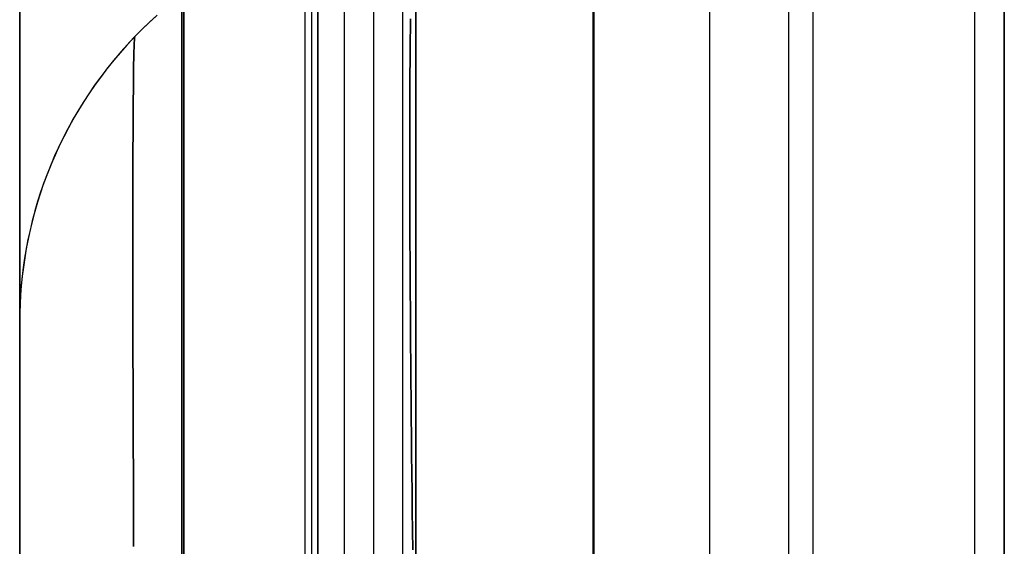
# Model space of a CAD drawing. Header units: millimetres. Extents: x -15 to 7, y 1 to 148.
# Tile 115 of 256: x -6.545 to -5.345, y 30.52 to 31.161. Entities that reach past the tile are written whole.
import ezdxf

# ---------------------------------------------------------------- set-up
doc = ezdxf.new("R2010")
doc.units = ezdxf.units.MM
doc.header["$MEASUREMENT"] = 0
doc.layers.add('Default', color=7, linetype='Continuous', true_color=0x000000)

msp = doc.modelspace()

# ---------------------------------------------------------------- linework, layer by layer
at = {"layer": 'Default', "color": 254, "true_color": 0xcad1ee}
for points in [[(-5.345, 101.5127), (-5.345, 11.4049)], [(-5.8461, 11.3918), (-5.8461, 101.3086)], [(-6.3472, 11.5888), (-6.3472, 100.4419)], [(-6.3472, 100.4419), (-6.3472, 11.5888)], [(-6.3472, 11.5888), (-6.3472, 100.4419)], [(-6.3472, 11.5888), (-6.3472, 100.4419)], [(-6.3472, 11.5888), (-6.3472, 100.4419)], [(-6.3472, 11.5888), (-6.3472, 100.4419)], [(-6.1972, 11.5888), (-6.1972, 100.4419)], [(-6.1972, 11.5888), (-6.1972, 100.4419)], [(-6.1894, 100.4419), (-6.1894, 11.5888)], [(-6.1894, 100.4419), (-6.1894, 11.5888)], [(-6.1815, 11.5888), (-6.1815, 100.4419)], [(-6.1815, 100.4419), (-6.1815, 11.5888)], [(-6.545, 18.1304), (-6.545, 97.2896)], [(-5.345, 96.815), (-5.345, 17.6056)], [(-5.345, 17.6056), (-5.345, 96.815)], [(-5.7037, 17.6182), (-5.7037, 96.8024)], [(-5.7037, 17.6182), (-5.7037, 96.8024)], [(-6.545, 18.1304), (-6.545, 96.7899)], [(-6.545, 96.7899), (-6.545, 18.1304)], [(-6.0624, 96.7899), (-6.0624, 17.6307)], [(-6.0624, 17.6307), (-6.0624, 96.7899)], [(-5.381, 16.3285), (-5.381, 69.6586)], [(-5.345, 16.7174), (-5.345, 69.6596)], [(-5.345, 69.6596), (-5.345, 16.3276)], [(-5.845, 16.3407), (-5.845, 69.6465)], [(-6.345, 69.6334), (-6.345, 16.3538)], [(-6.345, 16.3538), (-6.345, 69.6334)], [(-6.345, 16.3538), (-6.345, 69.6334)], [(-5.6078, 8.2033), (-5.6078, 69.0643)], [(-5.345, 9.1977), (-5.345, 68.0382)], [(-6.3774, 31.167), (-6.3867, 31.1585), (-6.3958, 31.1497), (-6.4047, 31.1408), (-6.4133, 31.1316), (-6.4217, 31.1222), (-6.4299, 31.1126), (-6.4378, 31.1028), (-6.4455, 31.0928), (-6.4529, 31.0826), (-6.46, 31.0723), (-6.4669, 31.0618), (-6.4734, 31.0512), (-6.4797, 31.0405), (-6.4857, 31.0296), (-6.4914, 31.0186), (-6.4968, 31.0076), (-6.5019, 30.9964), (-6.5068, 30.9852), (-6.5113, 30.9739), (-6.5155, 30.9626), (-6.5195, 30.9512), (-6.5231, 30.9398), (-6.5264, 30.9284), (-6.5295, 30.9169), (-6.5323, 30.9055), (-6.5348, 30.8941), (-6.537, 30.8827), (-6.5389, 30.8713), (-6.5405, 30.86), (-6.5419, 30.8488), (-6.5431, 30.8375), (-6.5439, 30.8264), (-6.5445, 30.8153), (-6.5449, 30.8043), (-6.545, 30.7934)], [(-6.3774, 31.167), (-6.3867, 31.1585), (-6.3958, 31.1497), (-6.4047, 31.1408), (-6.4133, 31.1316), (-6.4217, 31.1222), (-6.4299, 31.1126), (-6.4378, 31.1028), (-6.4455, 31.0928), (-6.4529, 31.0826), (-6.46, 31.0723), (-6.4669, 31.0618), (-6.4734, 31.0512), (-6.4797, 31.0405), (-6.4857, 31.0296), (-6.4914, 31.0186), (-6.4968, 31.0076), (-6.5019, 30.9964), (-6.5068, 30.9852), (-6.5113, 30.9739), (-6.5155, 30.9626), (-6.5195, 30.9512), (-6.5231, 30.9398), (-6.5264, 30.9284), (-6.5295, 30.9169), (-6.5323, 30.9055), (-6.5348, 30.8941), (-6.537, 30.8827), (-6.5389, 30.8713), (-6.5405, 30.86), (-6.5419, 30.8488), (-6.5431, 30.8375), (-6.5439, 30.8264), (-6.5445, 30.8153), (-6.5449, 30.8043), (-6.545, 30.7934)], [(-6.3774, 31.167), (-6.3867, 31.1585), (-6.3958, 31.1497), (-6.4047, 31.1408), (-6.4133, 31.1316), (-6.4217, 31.1222), (-6.4299, 31.1126), (-6.4378, 31.1028), (-6.4455, 31.0928), (-6.4529, 31.0826), (-6.46, 31.0723), (-6.4669, 31.0618), (-6.4734, 31.0512), (-6.4797, 31.0405), (-6.4857, 31.0296), (-6.4914, 31.0186), (-6.4968, 31.0076), (-6.5019, 30.9964), (-6.5068, 30.9852), (-6.5113, 30.9739), (-6.5155, 30.9626), (-6.5195, 30.9512), (-6.5231, 30.9398), (-6.5264, 30.9284), (-6.5295, 30.9169), (-6.5323, 30.9055), (-6.5348, 30.8941), (-6.537, 30.8827), (-6.5389, 30.8713), (-6.5405, 30.86), (-6.5419, 30.8488), (-6.5431, 30.8375), (-6.5439, 30.8264), (-6.5445, 30.8153), (-6.5449, 30.8043), (-6.545, 30.7934)], [(-6.3774, 31.167), (-6.3867, 31.1585), (-6.3958, 31.1497), (-6.4047, 31.1408), (-6.4133, 31.1316), (-6.4217, 31.1222), (-6.4299, 31.1126), (-6.4378, 31.1028), (-6.4455, 31.0928), (-6.4529, 31.0826), (-6.46, 31.0723), (-6.4669, 31.0618), (-6.4734, 31.0512), (-6.4797, 31.0405), (-6.4857, 31.0296), (-6.4914, 31.0186), (-6.4968, 31.0076), (-6.5019, 30.9964), (-6.5068, 30.9852), (-6.5113, 30.9739), (-6.5155, 30.9626), (-6.5195, 30.9512), (-6.5231, 30.9398), (-6.5264, 30.9284), (-6.5295, 30.9169), (-6.5323, 30.9055), (-6.5348, 30.8941), (-6.537, 30.8827), (-6.5389, 30.8713), (-6.5405, 30.86), (-6.5419, 30.8488), (-6.5431, 30.8375), (-6.5439, 30.8264), (-6.5445, 30.8153), (-6.5449, 30.8043), (-6.545, 30.7934)], [(-6.3784, 31.166), (-6.3877, 31.1575), (-6.3968, 31.1487), (-6.4057, 31.1397), (-6.4143, 31.1305), (-6.4227, 31.1211), (-6.4308, 31.1115), (-6.4387, 31.1017), (-6.4463, 31.0917), (-6.4537, 31.0815), (-6.4608, 31.0712), (-6.4676, 31.0607), (-6.4741, 31.0501), (-6.4803, 31.0394), (-6.4863, 31.0285), (-6.492, 31.0176), (-6.4973, 31.0065), (-6.5024, 30.9954), (-6.5072, 30.9842), (-6.5117, 30.973), (-6.5159, 30.9617), (-6.5197, 30.9503), (-6.5234, 30.939), (-6.5267, 30.9276), (-6.5297, 30.9162), (-6.5324, 30.9048), (-6.5349, 30.8935), (-6.5371, 30.8821), (-6.539, 30.8708), (-6.5406, 30.8596), (-6.542, 30.8484), (-6.5431, 30.8372), (-6.5439, 30.8262), (-6.5445, 30.8152), (-6.5449, 30.8043), (-6.545, 30.7934)], [(-6.3784, 31.166), (-6.3877, 31.1575), (-6.3968, 31.1487), (-6.4057, 31.1397), (-6.4143, 31.1305), (-6.4227, 31.1211), (-6.4308, 31.1115), (-6.4387, 31.1017), (-6.4463, 31.0917), (-6.4537, 31.0815), (-6.4608, 31.0712), (-6.4676, 31.0607), (-6.4741, 31.0501), (-6.4803, 31.0394), (-6.4863, 31.0285), (-6.492, 31.0176), (-6.4973, 31.0065), (-6.5024, 30.9954), (-6.5072, 30.9842), (-6.5117, 30.973), (-6.5159, 30.9617), (-6.5197, 30.9503), (-6.5234, 30.939), (-6.5267, 30.9276), (-6.5297, 30.9162), (-6.5324, 30.9048), (-6.5349, 30.8935), (-6.5371, 30.8821), (-6.539, 30.8708), (-6.5406, 30.8596), (-6.542, 30.8484), (-6.5431, 30.8372), (-6.5439, 30.8262), (-6.5445, 30.8152), (-6.5449, 30.8043), (-6.545, 30.7934)], [(-6.545, 18.1304), (-6.545, 30.7934)], [(-6.545, 18.1304), (-6.545, 30.7934)]]:
    msp.add_lwpolyline(points, dxfattribs=at)
at = {"layer": 'Default', "color": 171, "true_color": 0x8080ff}
for points in [[(-6.1497, 69.6334), (-6.1497, 27.6838)], [(-6.1139, 69.5976), (-6.1139, 27.6301)], [(-6.0781, 27.5764), (-6.0781, 69.5618)], [(-5.5781, 27.5764), (-5.5781, 69.5618)]]:
    msp.add_lwpolyline(points, dxfattribs=at)
at = {"layer": 'Default', "color": 254, "true_color": 0xcad1ee, "extrusion": (1, 0, 0)}
for points in [[(30.3188, -43.4598), (30.341, -43.46), (30.3634, -43.4608), (30.3859, -43.4621), (30.4086, -43.4638), (30.4315, -43.4662), (30.4545, -43.469), (30.4776, -43.4725), (30.5007, -43.4765), (30.524, -43.4811), (30.5473, -43.4862), (30.5706, -43.492), (30.5939, -43.4984), (30.6172, -43.5053), (30.6405, -43.5129), (30.6637, -43.5211), (30.6868, -43.53), (30.7098, -43.5394), (30.7327, -43.5494), (30.7554, -43.5601), (30.7779, -43.5714), (30.8003, -43.5833), (30.8224, -43.5958), (30.8442, -43.609), (30.8658, -43.6227), (30.887, -43.637), (30.908, -43.6518), (30.9286, -43.6673), (30.9488, -43.6833), (30.9686, -43.6998), (30.988, -43.7168), (31.007, -43.7344), (31.0255, -43.7524), (31.0436, -43.771), (31.0612, -43.7899), (31.0782, -43.8094), (31.0947, -43.8292), (31.1107, -43.8494), (31.1262, -43.87), (31.141, -43.8909), (31.1553, -43.9122), (31.169, -43.9338), (31.1821, -43.9556), (31.1947, -43.9777), (31.2066, -44.0001), (31.2179, -44.0226), (31.2285, -44.0453), (31.2386, -44.0682), (31.248, -44.0912), (31.2569, -44.1143), (31.2651, -44.1375), (31.2726, -44.1608), (31.2796, -44.1841), (31.286, -44.2074), (31.2917, -44.2307), (31.2969, -44.254), (31.3015, -44.2773), (31.3055, -44.3004), (31.3089, -44.3235), (31.3118, -44.3465), (31.3141, -44.3693), (31.3159, -44.3921), (31.3172, -44.4146), (31.3179, -44.437), (31.3182, -44.4592)], [(30.3188, -62.3202), (30.341, -62.3204), (30.3634, -62.3212), (30.3859, -62.3225), (30.4086, -62.3242), (30.4315, -62.3266), (30.4545, -62.3294), (30.4776, -62.3329), (30.5007, -62.3369), (30.524, -62.3415), (30.5473, -62.3466), (30.5706, -62.3524), (30.5939, -62.3588), (30.6172, -62.3657), (30.6405, -62.3733), (30.6637, -62.3815), (30.6868, -62.3904), (30.7098, -62.3998), (30.7327, -62.4099), (30.7554, -62.4205), (30.7779, -62.4318), (30.8003, -62.4437), (30.8224, -62.4562), (30.8442, -62.4694), (30.8658, -62.4831), (30.887, -62.4974), (30.908, -62.5122), (30.9286, -62.5277), (30.9488, -62.5437), (30.9686, -62.5602), (30.988, -62.5772), (31.007, -62.5948), (31.0255, -62.6128), (31.0436, -62.6314), (31.0612, -62.6503), (31.0782, -62.6698), (31.0947, -62.6896), (31.1107, -62.7098), (31.1262, -62.7304), (31.141, -62.7513), (31.1553, -62.7726), (31.169, -62.7942), (31.1821, -62.816), (31.1947, -62.8381), (31.2066, -62.8605), (31.2179, -62.883), (31.2285, -62.9057), (31.2386, -62.9286), (31.248, -62.9516), (31.2569, -62.9747), (31.2651, -62.9979), (31.2726, -63.0212), (31.2796, -63.0445), (31.286, -63.0678), (31.2917, -63.0911), (31.2969, -63.1144), (31.3015, -63.1377), (31.3055, -63.1608), (31.3089, -63.1839), (31.3118, -63.2069), (31.3141, -63.2297), (31.3159, -63.2525), (31.3172, -63.275), (31.3179, -63.2974), (31.3182, -63.3196)], [(31.3182, -81.6948), (31.3179, -81.717), (31.3172, -81.7393), (31.3159, -81.7619), (31.3141, -81.7846), (31.3118, -81.8075), (31.3089, -81.8304), (31.3055, -81.8535), (31.3015, -81.8767), (31.2969, -81.8999), (31.2917, -81.9232), (31.286, -81.9465), (31.2796, -81.9699), (31.2726, -81.9932), (31.2651, -82.0164), (31.2569, -82.0396), (31.248, -82.0627), (31.2386, -82.0858), (31.2285, -82.1086), (31.2179, -82.1313), (31.2066, -82.1539), (31.1947, -82.1762), (31.1821, -82.1983), (31.169, -82.2202), (31.1553, -82.2417), (31.141, -82.263), (31.1262, -82.2839), (31.1107, -82.3045), (31.0947, -82.3248), (31.0782, -82.3446), (31.0612, -82.364), (31.0436, -82.383), (31.0255, -82.4015), (31.007, -82.4196), (30.988, -82.4371), (30.9686, -82.4542), (30.9488, -82.4707), (30.9286, -82.4867), (30.908, -82.5021), (30.887, -82.517), (30.8658, -82.5313), (30.8442, -82.545), (30.8224, -82.5581), (30.8003, -82.5706), (30.7779, -82.5825), (30.7554, -82.5938), (30.7327, -82.6045), (30.7098, -82.6146), (30.6868, -82.624), (30.6637, -82.6328), (30.6405, -82.641), (30.6172, -82.6486), (30.5939, -82.6556), (30.5706, -82.6619), (30.5473, -82.6677), (30.524, -82.6729), (30.5007, -82.6775), (30.4776, -82.6815), (30.4545, -82.6849), (30.4315, -82.6878), (30.4086, -82.6901), (30.3859, -82.6919), (30.3634, -82.6932), (30.341, -82.6939), (30.3188, -82.6941)], [(30.2937, -56.3015), (30.3048, -56.3014), (30.316, -56.301), (30.3273, -56.3004), (30.3387, -56.2995), (30.3501, -56.2983), (30.3616, -56.2969), (30.3731, -56.2952), (30.3847, -56.2932), (30.3963, -56.2909), (30.408, -56.2883), (30.4196, -56.2854), (30.4313, -56.2822), (30.4429, -56.2787), (30.4546, -56.2749), (30.4662, -56.2708), (30.4777, -56.2664), (30.4892, -56.2617), (30.5007, -56.2567), (30.512, -56.2513), (30.5233, -56.2457), (30.5345, -56.2397), (30.5455, -56.2335), (30.5564, -56.2269), (30.5672, -56.2201), (30.5779, -56.2129), (30.5883, -56.2055), (30.5986, -56.1978), (30.6087, -56.1898), (30.6187, -56.1815), (30.6284, -56.173), (30.6379, -56.1642), (30.6471, -56.1552), (30.6561, -56.1459), (30.6649, -56.1364), (30.6734, -56.1267), (30.6817, -56.1168), (30.6897, -56.1067), (30.6974, -56.0964), (30.7049, -56.0859), (30.712, -56.0753), (30.7189, -56.0645), (30.7254, -56.0536), (30.7317, -56.0425), (30.7376, -56.0314), (30.7433, -56.0201), (30.7486, -56.0087), (30.7536, -55.9973), (30.7584, -55.9858), (30.7628, -55.9742), (30.7669, -55.9626), (30.7707, -55.951), (30.7742, -55.9393), (30.7773, -55.9277), (30.7802, -55.916), (30.7828, -55.9044), (30.7851, -55.8928), (30.7871, -55.8812), (30.7888, -55.8696), (30.7903, -55.8582), (30.7914, -55.8467), (30.7923, -55.8354), (30.7929, -55.8241), (30.7933, -55.8129), (30.7934, -55.8018)], [(30.7934, -55.8018), (30.7934, -44.4842)], [(30.7934, -63.3446), (30.7933, -63.3335), (30.7929, -63.3224), (30.7923, -63.3111), (30.7914, -63.2997), (30.7903, -63.2883), (30.7888, -63.2768), (30.7871, -63.2653), (30.7851, -63.2537), (30.7828, -63.2421), (30.7802, -63.2304), (30.7773, -63.2188), (30.7742, -63.2071), (30.7707, -63.1954), (30.7669, -63.1838), (30.7628, -63.1722), (30.7584, -63.1607), (30.7536, -63.1491), (30.7486, -63.1377), (30.7433, -63.1264), (30.7376, -63.1151), (30.7317, -63.1039), (30.7254, -63.0929), (30.7189, -63.0819), (30.712, -63.0712), (30.7049, -63.0605), (30.6974, -63.0501), (30.6897, -63.0398), (30.6817, -63.0296), (30.6734, -63.0197), (30.6649, -63.01), (30.6561, -63.0005), (30.6471, -62.9913), (30.6379, -62.9822), (30.6284, -62.9735), (30.6187, -62.9649), (30.6087, -62.9567), (30.5986, -62.9487), (30.5883, -62.941), (30.5779, -62.9335), (30.5672, -62.9264), (30.5564, -62.9195), (30.5455, -62.913), (30.5345, -62.9067), (30.5233, -62.9008), (30.512, -62.8951), (30.5007, -62.8898), (30.4892, -62.8847), (30.4777, -62.88), (30.4662, -62.8756), (30.4546, -62.8715), (30.4429, -62.8677), (30.4313, -62.8642), (30.4196, -62.8611), (30.408, -62.8582), (30.3963, -62.8556), (30.3847, -62.8533), (30.3731, -62.8513), (30.3616, -62.8496), (30.3501, -62.8481), (30.3387, -62.847), (30.3273, -62.8461), (30.316, -62.8454), (30.3048, -62.8451), (30.2937, -62.845)], [(30.7934, -81.6697), (30.7934, -63.3446)]]:
    msp.add_lwpolyline(points, dxfattribs=at)
at = {"layer": 'Default', "color": 254, "true_color": 0xcad1ee, "extrusion": (1, -2.14479e-15, 2.14479e-15)}
msp.add_lwpolyline([(31.3182, -55.8269), (31.3179, -55.849), (31.3172, -55.8714), (31.3159, -55.894), (31.3141, -55.9167), (31.3118, -55.9396), (31.3089, -55.9625), (31.3055, -55.9856), (31.3015, -56.0088), (31.2969, -56.032), (31.2917, -56.0553), (31.286, -56.0786), (31.2796, -56.1019), (31.2726, -56.1253), (31.2651, -56.1485), (31.2569, -56.1717), (31.248, -56.1948), (31.2386, -56.2178), (31.2285, -56.2407), (31.2179, -56.2634), (31.2066, -56.286), (31.1947, -56.3083), (31.1821, -56.3304), (31.169, -56.3523), (31.1553, -56.3738), (31.141, -56.3951), (31.1262, -56.416), (31.1107, -56.4366), (31.0947, -56.4569), (31.0782, -56.4767), (31.0612, -56.4961), (31.0436, -56.5151), (31.0255, -56.5336), (31.007, -56.5517), (30.988, -56.5692), (30.9686, -56.5863), (30.9488, -56.6028), (30.9286, -56.6188), (30.908, -56.6342), (30.887, -56.6491), (30.8658, -56.6634), (30.8442, -56.6771), (30.8224, -56.6902), (30.8003, -56.7027), (30.7779, -56.7146), (30.7554, -56.7259), (30.7327, -56.7366), (30.7098, -56.7466), (30.6868, -56.7561), (30.6637, -56.7649), (30.6405, -56.7731), (30.6172, -56.7807), (30.5939, -56.7877), (30.5706, -56.794), (30.5473, -56.7998), (30.524, -56.805), (30.5007, -56.8096), (30.4776, -56.8136), (30.4545, -56.817), (30.4315, -56.8199), (30.4086, -56.8222), (30.3859, -56.824), (30.3634, -56.8253), (30.341, -56.826), (30.3188, -56.8262)], dxfattribs=at)
at = {"layer": 'Default', "color": 254, "true_color": 0xcad1ee, "extrusion": (0.998783, 0.034878, -0.034878)}
for points in [[(31.4856, -81.7932), (31.4854, -81.8154), (31.4847, -81.8378), (31.4834, -81.8604), (31.4816, -81.8831), (31.4793, -81.9059), (31.4764, -81.9289), (31.473, -81.952), (31.469, -81.9751), (31.4644, -81.9984), (31.4592, -82.0216), (31.4534, -82.045), (31.4471, -82.0683), (31.4401, -82.0916), (31.4325, -82.1148), (31.4243, -82.138), (31.4155, -82.1612), (31.4061, -82.1842), (31.396, -82.207), (31.3853, -82.2298), (31.3741, -82.2523), (31.3621, -82.2746), (31.3496, -82.2967), (31.3365, -82.3186), (31.3228, -82.3402), (31.3085, -82.3614), (31.2937, -82.3824), (31.2782, -82.403), (31.2623, -82.4232), (31.2457, -82.443), (31.2287, -82.4625), (31.2112, -82.4815), (31.1931, -82.5), (31.1746, -82.5181), (31.1556, -82.5356), (31.1362, -82.5527), (31.1164, -82.5692), (31.0962, -82.5852), (31.0756, -82.6007), (31.0547, -82.6156), (31.0334, -82.6299), (31.0119, -82.6436), (30.99, -82.6567), (30.968, -82.6692), (30.9456, -82.6812), (30.9231, -82.6925), (30.9004, -82.7032), (30.8775, -82.7132), (30.8546, -82.7227), (30.8315, -82.7315), (30.8083, -82.7398), (30.785, -82.7474), (30.7617, -82.7544), (30.7384, -82.7608), (30.7151, -82.7666), (30.6919, -82.7717), (30.6686, -82.7764), (30.6455, -82.7804), (30.6224, -82.7838), (30.5995, -82.7867), (30.5766, -82.7891), (30.5539, -82.7909), (30.5314, -82.7922), (30.509, -82.793), (30.4869, -82.7932)], [(31.4856, -55.9411), (31.4854, -55.9633), (31.4847, -55.9856), (31.4834, -56.0082), (31.4816, -56.0309), (31.4793, -56.0537), (31.4764, -56.0767), (31.473, -56.0998), (31.469, -56.123), (31.4644, -56.1462), (31.4592, -56.1695), (31.4534, -56.1928), (31.4471, -56.2161), (31.4401, -56.2394), (31.4325, -56.2627), (31.4243, -56.2859), (31.4155, -56.309), (31.4061, -56.332), (31.396, -56.3549), (31.3853, -56.3776), (31.3741, -56.4001), (31.3621, -56.4225), (31.3496, -56.4446), (31.3365, -56.4664), (31.3228, -56.488), (31.3085, -56.5093), (31.2937, -56.5302), (31.2782, -56.5508), (31.2623, -56.571), (31.2457, -56.5909), (31.2287, -56.6103), (31.2112, -56.6293), (31.1931, -56.6478), (31.1746, -56.6659), (31.1556, -56.6835), (31.1362, -56.7005), (31.1164, -56.7171), (31.0962, -56.7331), (31.0756, -56.7485), (31.0547, -56.7634), (31.0334, -56.7777), (31.0119, -56.7914), (30.99, -56.8045), (30.968, -56.8171), (30.9456, -56.829), (30.9231, -56.8403), (30.9004, -56.851), (30.8775, -56.8611), (30.8546, -56.8705), (30.8315, -56.8794), (30.8083, -56.8876), (30.785, -56.8952), (30.7617, -56.9022), (30.7384, -56.9086), (30.7151, -56.9144), (30.6919, -56.9196), (30.6686, -56.9242), (30.6455, -56.9282), (30.6224, -56.9317), (30.5995, -56.9346), (30.5766, -56.9369), (30.5539, -56.9387), (30.5314, -56.94), (30.509, -56.9408), (30.4869, -56.9411)]]:
    msp.add_lwpolyline(points, dxfattribs=at)
at = {"layer": 'Default', "color": 254, "true_color": 0xcad1ee, "extrusion": (0.998783, 0.034878, 0.034878)}
for points in [[(30.4869, -62.1329), (30.509, -62.1332), (30.5314, -62.1339), (30.5539, -62.1352), (30.5766, -62.137), (30.5995, -62.1394), (30.6224, -62.1423), (30.6455, -62.1457), (30.6686, -62.1498), (30.6919, -62.1544), (30.7151, -62.1596), (30.7384, -62.1654), (30.7617, -62.1717), (30.785, -62.1787), (30.8083, -62.1864), (30.8315, -62.1946), (30.8546, -62.2034), (30.8775, -62.2129), (30.9004, -62.2229), (30.9231, -62.2336), (30.9456, -62.245), (30.968, -62.2569), (30.99, -62.2694), (31.0119, -62.2825), (31.0334, -62.2963), (31.0547, -62.3106), (31.0756, -62.3255), (31.0962, -62.3409), (31.1164, -62.3569), (31.1362, -62.3734), (31.1556, -62.3905), (31.1746, -62.4081), (31.1931, -62.4261), (31.2112, -62.4447), (31.2287, -62.4636), (31.2457, -62.4831), (31.2623, -62.5029), (31.2782, -62.5231), (31.2937, -62.5437), (31.3085, -62.5647), (31.3228, -62.5859), (31.3365, -62.6075), (31.3496, -62.6294), (31.3621, -62.6515), (31.3741, -62.6738), (31.3853, -62.6964), (31.396, -62.7191), (31.4061, -62.742), (31.4155, -62.765), (31.4243, -62.7881), (31.4325, -62.8113), (31.4401, -62.8345), (31.4471, -62.8578), (31.4534, -62.8812), (31.4592, -62.9045), (31.4644, -62.9278), (31.469, -62.951), (31.473, -62.9742), (31.4764, -62.9972), (31.4793, -63.0202), (31.4816, -63.0431), (31.4834, -63.0658), (31.4847, -63.0883), (31.4854, -63.1107), (31.4856, -63.1329)], [(30.4869, -43.2839), (30.509, -43.2842), (30.5314, -43.285), (30.5539, -43.2863), (30.5766, -43.2881), (30.5995, -43.2904), (30.6224, -43.2933), (30.6455, -43.2968), (30.6686, -43.3008), (30.6919, -43.3054), (30.7151, -43.3106), (30.7384, -43.3164), (30.7617, -43.3228), (30.785, -43.3298), (30.8083, -43.3374), (30.8315, -43.3456), (30.8546, -43.3545), (30.8775, -43.3639), (30.9004, -43.374), (30.9231, -43.3847), (30.9456, -43.396), (30.968, -43.4079), (30.99, -43.4205), (31.0119, -43.4336), (31.0334, -43.4473), (31.0547, -43.4616), (31.0756, -43.4765), (31.0962, -43.492), (31.1164, -43.508), (31.1362, -43.5245), (31.1556, -43.5416), (31.1746, -43.5591), (31.1931, -43.5772), (31.2112, -43.5957), (31.2287, -43.6147), (31.2457, -43.6341), (31.2623, -43.654), (31.2782, -43.6742), (31.2937, -43.6948), (31.3085, -43.7157), (31.3228, -43.737), (31.3365, -43.7586), (31.3496, -43.7804), (31.3621, -43.8025), (31.3741, -43.8249), (31.3853, -43.8474), (31.396, -43.8701), (31.4061, -43.893), (31.4155, -43.916), (31.4243, -43.9391), (31.4325, -43.9623), (31.4401, -43.9856), (31.4471, -44.0089), (31.4534, -44.0322), (31.4592, -44.0555), (31.4644, -44.0788), (31.469, -44.1021), (31.473, -44.1252), (31.4764, -44.1483), (31.4793, -44.1713), (31.4816, -44.1941), (31.4834, -44.2168), (31.4847, -44.2394), (31.4854, -44.2618), (31.4856, -44.2839)]]:
    msp.add_lwpolyline(points, dxfattribs=at)
at = {"layer": 'Default', "color": 254, "true_color": 0xcad1ee, "extrusion": (0.999696, 0.017434, -0.017434)}
for points in [[(30.3948, -56.889), (30.4194, -56.8887), (30.444, -56.8877), (30.4685, -56.8862), (30.4929, -56.884), (30.5173, -56.8812), (30.5416, -56.8778), (30.5658, -56.8738), (30.5899, -56.8692), (30.6139, -56.864), (30.6377, -56.8583), (30.6614, -56.8519), (30.6849, -56.845), (30.7083, -56.8376), (30.7314, -56.8296), (30.7544, -56.821), (30.7771, -56.8119), (30.7997, -56.8022), (30.8219, -56.792), (30.844, -56.7813), (30.8657, -56.77), (30.8872, -56.7583), (30.9084, -56.746), (30.9293, -56.7332), (30.9498, -56.7199), (30.9701, -56.7061), (30.99, -56.6918), (31.0095, -56.677), (31.0287, -56.6618), (31.0474, -56.6461), (31.0658, -56.6299), (31.0838, -56.6132), (31.1014, -56.5961), (31.1185, -56.5785), (31.1351, -56.5605), (31.1513, -56.5422), (31.167, -56.5234), (31.1823, -56.5042), (31.197, -56.4847), (31.2113, -56.4648), (31.2251, -56.4445), (31.2384, -56.424), (31.2512, -56.4031), (31.2635, -56.3819), (31.2752, -56.3604), (31.2865, -56.3386), (31.2972, -56.3166), (31.3074, -56.2943), (31.317, -56.2718), (31.3262, -56.249), (31.3347, -56.2261), (31.3427, -56.2029), (31.3502, -56.1796), (31.3571, -56.1561), (31.3634, -56.1324), (31.3692, -56.1085), (31.3743, -56.0846), (31.3789, -56.0605), (31.3829, -56.0363), (31.3863, -56.012), (31.3891, -55.9876), (31.3912, -55.9631), (31.3928, -55.9386), (31.3938, -55.9141), (31.3941, -55.8895)], [(30.3948, -82.753), (30.4194, -82.7527), (30.444, -82.7517), (30.4685, -82.7501), (30.4929, -82.748), (30.5173, -82.7452), (30.5416, -82.7418), (30.5658, -82.7378), (30.5899, -82.7332), (30.6139, -82.728), (30.6377, -82.7222), (30.6614, -82.7159), (30.6849, -82.709), (30.7083, -82.7016), (30.7314, -82.6935), (30.7544, -82.685), (30.7771, -82.6758), (30.7997, -82.6662), (30.8219, -82.656), (30.844, -82.6453), (30.8657, -82.634), (30.8872, -82.6222), (30.9084, -82.6099), (30.9293, -82.5972), (30.9498, -82.5839), (30.9701, -82.5701), (30.99, -82.5558), (31.0095, -82.541), (31.0287, -82.5258), (31.0474, -82.51), (31.0658, -82.4938), (31.0838, -82.4772), (31.1014, -82.4601), (31.1185, -82.4425), (31.1351, -82.4245), (31.1513, -82.4061), (31.167, -82.3873), (31.1823, -82.3682), (31.197, -82.3486), (31.2113, -82.3287), (31.2251, -82.3085), (31.2384, -82.2879), (31.2512, -82.267), (31.2635, -82.2458), (31.2752, -82.2244), (31.2865, -82.2026), (31.2972, -82.1806), (31.3074, -82.1583), (31.317, -82.1358), (31.3262, -82.113), (31.3347, -82.0901), (31.3427, -82.0669), (31.3502, -82.0435), (31.3571, -82.02), (31.3634, -81.9963), (31.3692, -81.9725), (31.3743, -81.9485), (31.3789, -81.9244), (31.3829, -81.9002), (31.3863, -81.8759), (31.3891, -81.8516), (31.3912, -81.8271), (31.3928, -81.8026), (31.3938, -81.778), (31.3941, -81.7535)]]:
    msp.add_lwpolyline(points, dxfattribs=at)
at = {"layer": 'Default', "color": 254, "true_color": 0xcad1ee, "extrusion": (0.999696, 0.017434, 0.017434)}
for points in [[(31.3941, -44.3813), (31.3938, -44.3567), (31.3928, -44.3322), (31.3912, -44.3077), (31.3891, -44.2832), (31.3863, -44.2588), (31.3829, -44.2345), (31.3789, -44.2103), (31.3743, -44.1862), (31.3692, -44.1623), (31.3634, -44.1384), (31.3571, -44.1147), (31.3502, -44.0912), (31.3427, -44.0679), (31.3347, -44.0447), (31.3262, -44.0217), (31.317, -43.999), (31.3074, -43.9765), (31.2972, -43.9542), (31.2865, -43.9322), (31.2752, -43.9104), (31.2635, -43.8889), (31.2512, -43.8677), (31.2384, -43.8468), (31.2251, -43.8263), (31.2113, -43.806), (31.197, -43.7861), (31.1823, -43.7666), (31.167, -43.7474), (31.1513, -43.7286), (31.1351, -43.7103), (31.1185, -43.6923), (31.1014, -43.6747), (31.0838, -43.6576), (31.0658, -43.6409), (31.0474, -43.6247), (31.0287, -43.609), (31.0095, -43.5938), (30.99, -43.579), (30.9701, -43.5647), (30.9498, -43.5509), (30.9293, -43.5376), (30.9084, -43.5248), (30.8872, -43.5125), (30.8657, -43.5008), (30.844, -43.4895), (30.8219, -43.4788), (30.7997, -43.4686), (30.7771, -43.4589), (30.7544, -43.4498), (30.7314, -43.4412), (30.7083, -43.4332), (30.6849, -43.4258), (30.6614, -43.4189), (30.6377, -43.4125), (30.6139, -43.4068), (30.5899, -43.4016), (30.5658, -43.397), (30.5416, -43.393), (30.5173, -43.3896), (30.4929, -43.3868), (30.4685, -43.3846), (30.444, -43.3831), (30.4194, -43.3821), (30.3948, -43.3818)], [(31.3941, -63.2389), (31.3938, -63.2143), (31.3928, -63.1897), (31.3912, -63.1652), (31.3891, -63.1408), (31.3863, -63.1164), (31.3829, -63.0921), (31.3789, -63.0679), (31.3743, -63.0438), (31.3692, -63.0198), (31.3634, -62.996), (31.3571, -62.9723), (31.3502, -62.9488), (31.3427, -62.9254), (31.3347, -62.9023), (31.3262, -62.8793), (31.317, -62.8565), (31.3074, -62.834), (31.2972, -62.8117), (31.2865, -62.7897), (31.2752, -62.7679), (31.2635, -62.7465), (31.2512, -62.7253), (31.2384, -62.7044), (31.2251, -62.6838), (31.2113, -62.6636), (31.197, -62.6437), (31.1823, -62.6241), (31.167, -62.605), (31.1513, -62.5862), (31.1351, -62.5678), (31.1185, -62.5498), (31.1014, -62.5323), (31.0838, -62.5151), (31.0658, -62.4985), (31.0474, -62.4823), (31.0287, -62.4666), (31.0095, -62.4513), (30.99, -62.4365), (30.9701, -62.4222), (30.9498, -62.4085), (30.9293, -62.3952), (30.9084, -62.3824), (30.8872, -62.3701), (30.8657, -62.3583), (30.844, -62.3471), (30.8219, -62.3363), (30.7997, -62.3261), (30.7771, -62.3165), (30.7544, -62.3073), (30.7314, -62.2988), (30.7083, -62.2908), (30.6849, -62.2833), (30.6614, -62.2764), (30.6377, -62.2701), (30.6139, -62.2643), (30.5899, -62.2591), (30.5658, -62.2545), (30.5416, -62.2506), (30.5173, -62.2472), (30.4929, -62.2444), (30.4685, -62.2422), (30.444, -62.2406), (30.4194, -62.2396), (30.3948, -62.2393)]]:
    msp.add_lwpolyline(points, dxfattribs=at)
at = {"layer": 'Default', "color": 254, "true_color": 0xcad1ee, "extrusion": (4.36657e-14, 0.707107, 0.707107)}
msp.add_lwpolyline([(6.0697, -61.8779), (6.0805, -61.8772), (6.0913, -61.8763), (6.1023, -61.8752), (6.1133, -61.8738), (6.1243, -61.8722), (6.1354, -61.8702), (6.1466, -61.8681), (6.1577, -61.8656), (6.1689, -61.8629), (6.1801, -61.8599), (6.1913, -61.8566), (6.2024, -61.8531), (6.2136, -61.8492), (6.2247, -61.8451), (6.2358, -61.8407), (6.2468, -61.836), (6.2578, -61.831), (6.2686, -61.8257), (6.2794, -61.8201), (6.2901, -61.8143), (6.3007, -61.8081), (6.3112, -61.8017), (6.3216, -61.795), (6.3318, -61.7881), (6.3418, -61.7809), (6.3517, -61.7734), (6.3614, -61.7656), (6.371, -61.7576), (6.3803, -61.7494), (6.3895, -61.7409), (6.3984, -61.7322), (6.4072, -61.7232), (6.4157, -61.7141), (6.4239, -61.7047), (6.432, -61.6951), (6.4397, -61.6854), (6.4473, -61.6755), (6.4545, -61.6654), (6.4615, -61.6551), (6.4682, -61.6447), (6.4747, -61.6342), (6.4809, -61.6235), (6.4867, -61.6127), (6.4923, -61.6018), (6.4977, -61.5909), (6.5027, -61.5798), (6.5074, -61.5687), (6.5119, -61.5575), (6.516, -61.5462), (6.5199, -61.535), (6.5235, -61.5236), (6.5268, -61.5123), (6.5298, -61.501), (6.5325, -61.4897), (6.5349, -61.4783), (6.5371, -61.467), (6.539, -61.4558), (6.5406, -61.4445), (6.542, -61.4334), (6.5431, -61.4223), (6.5439, -61.4112), (6.5445, -61.4002), (6.5449, -61.3893), (6.545, -61.3785)], dxfattribs=at)
at = {"layer": 'Default', "color": 254, "true_color": 0xcad1ee, "extrusion": (-1.85068e-13, 0.707107, -0.707107)}
msp.add_lwpolyline([(6.0697, -9.0351), (6.0805, -9.0357), (6.0913, -9.0366), (6.1023, -9.0377), (6.1133, -9.0391), (6.1243, -9.0408), (6.1354, -9.0427), (6.1466, -9.0449), (6.1577, -9.0473), (6.1689, -9.05), (6.1801, -9.053), (6.1913, -9.0563), (6.2024, -9.0599), (6.2136, -9.0637), (6.2247, -9.0679), (6.2358, -9.0723), (6.2468, -9.077), (6.2578, -9.082), (6.2686, -9.0873), (6.2794, -9.0928), (6.2901, -9.0987), (6.3007, -9.1048), (6.3112, -9.1112), (6.3216, -9.1179), (6.3318, -9.1249), (6.3418, -9.1321), (6.3517, -9.1396), (6.3614, -9.1473), (6.371, -9.1553), (6.3803, -9.1636), (6.3895, -9.1721), (6.3984, -9.1808), (6.4072, -9.1897), (6.4157, -9.1989), (6.4239, -9.2082), (6.432, -9.2178), (6.4397, -9.2276), (6.4473, -9.2375), (6.4545, -9.2476), (6.4615, -9.2578), (6.4682, -9.2682), (6.4747, -9.2788), (6.4809, -9.2894), (6.4867, -9.3002), (6.4923, -9.3111), (6.4977, -9.3221), (6.5027, -9.3331), (6.5074, -9.3443), (6.5119, -9.3555), (6.516, -9.3667), (6.5199, -9.378), (6.5235, -9.3893), (6.5268, -9.4006), (6.5298, -9.412), (6.5325, -9.4233), (6.5349, -9.4346), (6.5371, -9.4459), (6.539, -9.4572), (6.5406, -9.4684), (6.542, -9.4796), (6.5431, -9.4907), (6.5439, -9.5017), (6.5445, -9.5127), (6.5449, -9.5236), (6.545, -9.5344)], dxfattribs=at)
at = {"layer": 'Default', "color": 254, "true_color": 0xcad1ee, "extrusion": (1.16612e-13, 0.707107, 0.707107)}
msp.add_lwpolyline([(6.0697, -80.1693), (6.0805, -80.1686), (6.0913, -80.1677), (6.1023, -80.1666), (6.1133, -80.1652), (6.1243, -80.1635), (6.1354, -80.1616), (6.1466, -80.1594), (6.1577, -80.157), (6.1689, -80.1543), (6.1801, -80.1513), (6.1913, -80.148), (6.2024, -80.1444), (6.2136, -80.1406), (6.2247, -80.1365), (6.2358, -80.132), (6.2468, -80.1273), (6.2578, -80.1223), (6.2686, -80.1171), (6.2794, -80.1115), (6.2901, -80.1056), (6.3007, -80.0995), (6.3112, -80.0931), (6.3216, -80.0864), (6.3318, -80.0794), (6.3418, -80.0722), (6.3517, -80.0647), (6.3614, -80.057), (6.371, -80.049), (6.3803, -80.0407), (6.3895, -80.0322), (6.3984, -80.0235), (6.4072, -80.0146), (6.4157, -80.0054), (6.4239, -79.9961), (6.432, -79.9865), (6.4397, -79.9768), (6.4473, -79.9668), (6.4545, -79.9567), (6.4615, -79.9465), (6.4682, -79.9361), (6.4747, -79.9255), (6.4809, -79.9149), (6.4867, -79.9041), (6.4923, -79.8932), (6.4977, -79.8822), (6.5027, -79.8712), (6.5074, -79.86), (6.5119, -79.8488), (6.516, -79.8376), (6.5199, -79.8263), (6.5235, -79.815), (6.5268, -79.8037), (6.5298, -79.7924), (6.5325, -79.781), (6.5349, -79.7697), (6.5371, -79.7584), (6.539, -79.7471), (6.5406, -79.7359), (6.542, -79.7247), (6.5431, -79.7136), (6.5439, -79.7026), (6.5445, -79.6916), (6.5449, -79.6807), (6.545, -79.6699)], dxfattribs=at)
at = {"layer": 'Default', "color": 254, "true_color": 0xcad1ee, "extrusion": (-1.2574e-13, 0.707107, -0.707107)}
msp.add_lwpolyline([(6.0697, -22.3714), (6.0805, -22.372), (6.0913, -22.3729), (6.1023, -22.3741), (6.1133, -22.3755), (6.1243, -22.3771), (6.1354, -22.379), (6.1466, -22.3812), (6.1577, -22.3836), (6.1689, -22.3864), (6.1801, -22.3894), (6.1913, -22.3926), (6.2024, -22.3962), (6.2136, -22.4), (6.2247, -22.4042), (6.2358, -22.4086), (6.2468, -22.4133), (6.2578, -22.4183), (6.2686, -22.4236), (6.2794, -22.4291), (6.2901, -22.435), (6.3007, -22.4411), (6.3112, -22.4475), (6.3216, -22.4542), (6.3318, -22.4612), (6.3418, -22.4684), (6.3517, -22.4759), (6.3614, -22.4837), (6.371, -22.4917), (6.3803, -22.4999), (6.3895, -22.5084), (6.3984, -22.5171), (6.4072, -22.526), (6.4157, -22.5352), (6.4239, -22.5446), (6.432, -22.5541), (6.4397, -22.5639), (6.4473, -22.5738), (6.4545, -22.5839), (6.4615, -22.5942), (6.4682, -22.6046), (6.4747, -22.6151), (6.4809, -22.6258), (6.4867, -22.6365), (6.4923, -22.6474), (6.4977, -22.6584), (6.5027, -22.6695), (6.5074, -22.6806), (6.5119, -22.6918), (6.516, -22.703), (6.5199, -22.7143), (6.5235, -22.7256), (6.5268, -22.7369), (6.5298, -22.7483), (6.5325, -22.7596), (6.5349, -22.7709), (6.5371, -22.7822), (6.539, -22.7935), (6.5406, -22.8047), (6.542, -22.8159), (6.5431, -22.827), (6.5439, -22.8381), (6.5445, -22.849), (6.5449, -22.86), (6.545, -22.8708)], dxfattribs=at)
at = {"layer": 'Default', "color": 254, "true_color": 0xcad1ee, "extrusion": (1, 3.76822e-15, 9.10054e-15)}
msp.add_lwpolyline([(30.7934, -44.4842), (30.7933, -44.4731), (30.7929, -44.462), (30.7923, -44.4507), (30.7914, -44.4393), (30.7903, -44.4279), (30.7888, -44.4164), (30.7871, -44.4049), (30.7851, -44.3933), (30.7828, -44.3817), (30.7802, -44.37), (30.7773, -44.3584), (30.7742, -44.3467), (30.7707, -44.335), (30.7669, -44.3234), (30.7628, -44.3118), (30.7584, -44.3002), (30.7536, -44.2887), (30.7486, -44.2773), (30.7433, -44.2659), (30.7376, -44.2547), (30.7317, -44.2435), (30.7254, -44.2325), (30.7189, -44.2215), (30.712, -44.2107), (30.7049, -44.2001), (30.6974, -44.1896), (30.6897, -44.1793), (30.6817, -44.1692), (30.6734, -44.1593), (30.6649, -44.1496), (30.6561, -44.1401), (30.6471, -44.1309), (30.6379, -44.1218), (30.6284, -44.1131), (30.6187, -44.1045), (30.6087, -44.0963), (30.5986, -44.0883), (30.5883, -44.0806), (30.5779, -44.0731), (30.5672, -44.066), (30.5564, -44.0591), (30.5455, -44.0526), (30.5345, -44.0463), (30.5233, -44.0404), (30.512, -44.0347), (30.5007, -44.0294), (30.4892, -44.0243), (30.4777, -44.0196), (30.4662, -44.0152), (30.4546, -44.0111), (30.4429, -44.0073), (30.4313, -44.0038), (30.4196, -44.0006), (30.408, -43.9978), (30.3963, -43.9952), (30.3847, -43.9929), (30.3731, -43.9909), (30.3616, -43.9892), (30.3501, -43.9877), (30.3387, -43.9866), (30.3273, -43.9857), (30.316, -43.985), (30.3048, -43.9847), (30.2937, -43.9845)], dxfattribs=at)
at = {"layer": 'Default', "color": 254, "true_color": 0xcad1ee, "extrusion": (1, 3.03351e-15, -1.25607e-15)}
msp.add_lwpolyline([(30.2937, -82.1694), (30.3048, -82.1693), (30.316, -82.1689), (30.3273, -82.1683), (30.3387, -82.1674), (30.3501, -82.1662), (30.3616, -82.1648), (30.3731, -82.1631), (30.3847, -82.1611), (30.3963, -82.1588), (30.408, -82.1562), (30.4196, -82.1533), (30.4313, -82.1501), (30.4429, -82.1466), (30.4546, -82.1428), (30.4662, -82.1387), (30.4777, -82.1343), (30.4892, -82.1296), (30.5007, -82.1246), (30.512, -82.1192), (30.5233, -82.1136), (30.5345, -82.1076), (30.5455, -82.1014), (30.5564, -82.0948), (30.5672, -82.088), (30.5779, -82.0808), (30.5883, -82.0734), (30.5986, -82.0657), (30.6087, -82.0577), (30.6187, -82.0494), (30.6284, -82.0409), (30.6379, -82.0321), (30.6471, -82.0231), (30.6561, -82.0138), (30.6649, -82.0043), (30.6734, -81.9946), (30.6817, -81.9847), (30.6897, -81.9746), (30.6974, -81.9643), (30.7049, -81.9538), (30.712, -81.9432), (30.7189, -81.9324), (30.7254, -81.9215), (30.7317, -81.9104), (30.7376, -81.8993), (30.7433, -81.888), (30.7486, -81.8766), (30.7536, -81.8652), (30.7584, -81.8537), (30.7628, -81.8421), (30.7669, -81.8305), (30.7707, -81.8189), (30.7742, -81.8073), (30.7773, -81.7956), (30.7802, -81.7839), (30.7828, -81.7723), (30.7851, -81.7607), (30.7871, -81.7491), (30.7888, -81.7375), (30.7903, -81.7261), (30.7914, -81.7146), (30.7923, -81.7033), (30.7929, -81.692), (30.7933, -81.6808), (30.7934, -81.6697)], dxfattribs=at)
at = {"layer": 'Default', "color": 254, "true_color": 0xcad1ee}
for points in [[(-6.0659, 30.5156, -62.3703), (-6.0662, 30.5393, -62.376), (-6.0665, 30.5628, -62.3823), (-6.0668, 30.586, -62.3891), (-6.0671, 30.609, -62.3965), (-6.0673, 30.6318, -62.4043), (-6.0676, 30.6542, -62.4127), (-6.0678, 30.6765, -62.4216), (-6.068, 30.6993, -62.4314), (-6.0682, 30.7218, -62.4418), (-6.0684, 30.744, -62.4526), (-6.0686, 30.7658, -62.464), (-6.0688, 30.7874, -62.4759), (-6.0689, 30.8086, -62.4883), (-6.0691, 30.8294, -62.5012), (-6.0692, 30.8499, -62.5146), (-6.0693, 30.8701, -62.5284), (-6.0694, 30.8898, -62.5428), (-6.0695, 30.9092, -62.5576), (-6.0695, 30.9282, -62.5728), (-6.0696, 30.9469, -62.5885), (-6.0696, 30.9651, -62.6047), (-6.0697, 30.9829, -62.6212), (-6.0697, 31.0003, -62.6382), (-6.0697, 31.0173, -62.6557), (-6.0696, 31.0339, -62.6735), (-6.0696, 31.05, -62.6917), (-6.0695, 31.0657, -62.7104), (-6.0695, 31.081, -62.7294), (-6.0694, 31.0958, -62.7488), (-6.0693, 31.1101, -62.7686), (-6.0692, 31.124, -62.7887), (-6.0691, 31.1374, -62.8092), (-6.0689, 31.1502, -62.8301), (-6.0688, 31.1626, -62.8513)], [(-6.0659, 30.5156, -43.5099), (-6.0662, 30.5393, -43.5156), (-6.0665, 30.5628, -43.5219), (-6.0668, 30.586, -43.5287), (-6.0671, 30.609, -43.536), (-6.0673, 30.6318, -43.5439), (-6.0676, 30.6542, -43.5523), (-6.0678, 30.6765, -43.5612), (-6.068, 30.6993, -43.571), (-6.0682, 30.7218, -43.5814), (-6.0684, 30.744, -43.5922), (-6.0686, 30.7658, -43.6036), (-6.0688, 30.7874, -43.6155), (-6.0689, 30.8086, -43.6279), (-6.0691, 30.8294, -43.6408), (-6.0692, 30.8499, -43.6542), (-6.0693, 30.8701, -43.668), (-6.0694, 30.8898, -43.6824), (-6.0695, 30.9092, -43.6972), (-6.0695, 30.9282, -43.7124), (-6.0696, 30.9469, -43.7281), (-6.0696, 30.9651, -43.7443), (-6.0697, 30.9829, -43.7608), (-6.0697, 31.0003, -43.7778), (-6.0697, 31.0173, -43.7953), (-6.0696, 31.0339, -43.8131), (-6.0696, 31.05, -43.8313), (-6.0695, 31.0657, -43.85), (-6.0695, 31.081, -43.869), (-6.0694, 31.0958, -43.8884), (-6.0693, 31.1101, -43.9082), (-6.0692, 31.124, -43.9283), (-6.0691, 31.1374, -43.9488), (-6.0689, 31.1502, -43.9697), (-6.0688, 31.1626, -43.9909)], [(-6.0688, 31.1625, -82.1633), (-6.0689, 31.1501, -82.1845), (-6.0691, 31.1372, -82.2054), (-6.0692, 31.1238, -82.2259), (-6.0693, 31.1099, -82.246), (-6.0694, 31.0956, -82.2658), (-6.0695, 31.0808, -82.2852), (-6.0695, 31.0656, -82.3042), (-6.0696, 31.0499, -82.3228), (-6.0696, 31.0337, -82.3411), (-6.0697, 31.0171, -82.3589), (-6.0697, 31.0001, -82.3763), (-6.0697, 30.9827, -82.3933), (-6.0696, 30.9649, -82.4099), (-6.0696, 30.9467, -82.426), (-6.0695, 30.928, -82.4417), (-6.0695, 30.909, -82.457), (-6.0694, 30.8896, -82.4717), (-6.0693, 30.8698, -82.4861), (-6.0692, 30.8497, -82.4999), (-6.0691, 30.8291, -82.5133), (-6.0689, 30.8083, -82.5262), (-6.0688, 30.7871, -82.5386), (-6.0686, 30.7655, -82.5505), (-6.0684, 30.7436, -82.5619), (-6.0682, 30.7214, -82.5727), (-6.068, 30.6989, -82.5831), (-6.0678, 30.6761, -82.5929), (-6.0676, 30.6539, -82.6017), (-6.0673, 30.6314, -82.6101), (-6.0671, 30.6087, -82.618), (-6.0668, 30.5857, -82.6253), (-6.0665, 30.5625, -82.6321), (-6.0662, 30.5391, -82.6384), (-6.0659, 30.5154, -82.6441)], [(-6.0688, 31.1625, -56.2954), (-6.0689, 31.1501, -56.3166), (-6.0691, 31.1372, -56.3375), (-6.0692, 31.1238, -56.358), (-6.0693, 31.1099, -56.3781), (-6.0694, 31.0956, -56.3979), (-6.0695, 31.0808, -56.4173), (-6.0695, 31.0656, -56.4363), (-6.0696, 31.0499, -56.4549), (-6.0696, 31.0337, -56.4732), (-6.0697, 31.0171, -56.491), (-6.0697, 31.0001, -56.5084), (-6.0697, 30.9827, -56.5254), (-6.0696, 30.9649, -56.542), (-6.0696, 30.9467, -56.5581), (-6.0695, 30.928, -56.5738), (-6.0695, 30.909, -56.5891), (-6.0694, 30.8896, -56.6038), (-6.0693, 30.8698, -56.6182), (-6.0692, 30.8497, -56.632), (-6.0691, 30.8291, -56.6454), (-6.0689, 30.8083, -56.6583), (-6.0688, 30.7871, -56.6707), (-6.0686, 30.7655, -56.6826), (-6.0684, 30.7436, -56.694), (-6.0682, 30.7214, -56.7048), (-6.068, 30.6989, -56.7152), (-6.0678, 30.6761, -56.725), (-6.0676, 30.6539, -56.7338), (-6.0673, 30.6314, -56.7422), (-6.0671, 30.6087, -56.7501), (-6.0668, 30.5857, -56.7574), (-6.0665, 30.5625, -56.7642), (-6.0662, 30.5391, -56.7705), (-6.0659, 30.5154, -56.7762)], [(-6.4047, 31.1408, -55.8018), (-6.4048, 31.1403, -55.8226), (-6.405, 31.1394, -55.8434), (-6.4051, 31.1379, -55.8642), (-6.4052, 31.136, -55.8849), (-6.4054, 31.1335, -55.9055), (-6.4055, 31.1305, -55.9261), (-6.4056, 31.127, -55.9466), (-6.4057, 31.123, -55.9669), (-6.4058, 31.1185, -55.9872), (-6.406, 31.1135, -56.0073), (-6.4061, 31.1081, -56.0274), (-6.4062, 31.1022, -56.0472), (-6.4063, 31.0958, -56.067), (-6.4063, 31.0889, -56.0865), (-6.4064, 31.0816, -56.1059), (-6.4065, 31.0738, -56.1251), (-6.4066, 31.0655, -56.1441), (-6.4067, 31.0569, -56.163), (-6.4067, 31.0477, -56.1816), (-6.4068, 31.0382, -56.1999), (-6.4069, 31.0282, -56.2181), (-6.4069, 31.0177, -56.2359), (-6.407, 31.0069, -56.2536), (-6.407, 30.9956, -56.2709), (-6.407, 30.9839, -56.288), (-6.4071, 30.9718, -56.3048), (-6.4071, 30.9593, -56.3213), (-6.4071, 30.9464, -56.3375), (-6.4071, 30.9331, -56.3534), (-6.4072, 30.9194, -56.3689), (-6.4072, 30.9053, -56.3841), (-6.4072, 30.8909, -56.3989), (-6.4072, 30.876, -56.4134), (-6.4072, 30.8608, -56.4275), (-6.4071, 30.8453, -56.4412), (-6.4071, 30.8295, -56.4545), (-6.4071, 30.8133, -56.4674), (-6.4071, 30.7968, -56.4799), (-6.407, 30.78, -56.492), (-6.407, 30.7629, -56.5037), (-6.407, 30.7455, -56.5149), (-6.4069, 30.7279, -56.5258), (-6.4069, 30.71, -56.5362), (-6.4068, 30.6919, -56.5462), (-6.4067, 30.6735, -56.5558), (-6.4067, 30.6549, -56.5649), (-6.4066, 30.6361, -56.5736), (-6.4065, 30.6171, -56.5818), (-6.4064, 30.5979, -56.5896), (-6.4063, 30.5785, -56.5969), (-6.4063, 30.5589, -56.6038), (-6.4062, 30.5392, -56.6102), (-6.4061, 30.5193, -56.6161)], [(-6.4061, 30.5193, -43.6699), (-6.4062, 30.5392, -43.6758), (-6.4063, 30.5589, -43.6822), (-6.4063, 30.5785, -43.6891), (-6.4064, 30.5979, -43.6964), (-6.4065, 30.6171, -43.7042), (-6.4066, 30.6361, -43.7124), (-6.4067, 30.6549, -43.7211), (-6.4067, 30.6735, -43.7303), (-6.4068, 30.6919, -43.7398), (-6.4069, 30.71, -43.7498), (-6.4069, 30.7279, -43.7602), (-6.407, 30.7455, -43.7711), (-6.407, 30.7629, -43.7824), (-6.407, 30.78, -43.7941), (-6.4071, 30.7968, -43.8062), (-6.4071, 30.8133, -43.8187), (-6.4071, 30.8295, -43.8316), (-6.4071, 30.8453, -43.8449), (-6.4072, 30.8608, -43.8586), (-6.4072, 30.876, -43.8726), (-6.4072, 30.8909, -43.8871), (-6.4072, 30.9053, -43.9019), (-6.4072, 30.9194, -43.9171), (-6.4071, 30.9331, -43.9327), (-6.4071, 30.9464, -43.9485), (-6.4071, 30.9593, -43.9647), (-6.4071, 30.9718, -43.9812), (-6.407, 30.9839, -43.998), (-6.407, 30.9956, -44.0151), (-6.407, 31.0069, -44.0325), (-6.4069, 31.0177, -44.0501), (-6.4069, 31.0282, -44.068), (-6.4068, 31.0382, -44.0861), (-6.4067, 31.0477, -44.1045), (-6.4067, 31.0569, -44.1231), (-6.4066, 31.0655, -44.1419), (-6.4065, 31.0738, -44.1609), (-6.4064, 31.0816, -44.1801), (-6.4063, 31.0889, -44.1995), (-6.4063, 31.0958, -44.2191), (-6.4062, 31.1022, -44.2388), (-6.4061, 31.1081, -44.2587), (-6.406, 31.1135, -44.2787), (-6.4058, 31.1185, -44.2988), (-6.4057, 31.123, -44.3191), (-6.4056, 31.127, -44.3395), (-6.4055, 31.1305, -44.36), (-6.4054, 31.1335, -44.3805), (-6.4052, 31.136, -44.4012), (-6.4051, 31.1379, -44.4219), (-6.405, 31.1394, -44.4426), (-6.4048, 31.1403, -44.4634), (-6.4047, 31.1408, -44.4842)], [(-6.4047, 31.1408, -81.6697), (-6.4048, 31.1403, -81.6905), (-6.405, 31.1394, -81.7113), (-6.4051, 31.1379, -81.7321), (-6.4052, 31.136, -81.7528), (-6.4054, 31.1335, -81.7734), (-6.4055, 31.1305, -81.794), (-6.4056, 31.127, -81.8145), (-6.4057, 31.123, -81.8348), (-6.4058, 31.1185, -81.8551), (-6.406, 31.1135, -81.8752), (-6.4061, 31.1081, -81.8953), (-6.4062, 31.1022, -81.9151), (-6.4063, 31.0958, -81.9349), (-6.4063, 31.0889, -81.9544), (-6.4064, 31.0816, -81.9738), (-6.4065, 31.0738, -81.993), (-6.4066, 31.0655, -82.012), (-6.4067, 31.0569, -82.0309), (-6.4067, 31.0477, -82.0495), (-6.4068, 31.0382, -82.0678), (-6.4069, 31.0282, -82.086), (-6.4069, 31.0177, -82.1039), (-6.407, 31.0069, -82.1215), (-6.407, 30.9956, -82.1388), (-6.407, 30.9839, -82.1559), (-6.4071, 30.9718, -82.1727), (-6.4071, 30.9593, -82.1892), (-6.4071, 30.9464, -82.2054), (-6.4071, 30.9331, -82.2213), (-6.4072, 30.9194, -82.2368), (-6.4072, 30.9053, -82.252), (-6.4072, 30.8909, -82.2668), (-6.4072, 30.876, -82.2813), (-6.4072, 30.8608, -82.2954), (-6.4071, 30.8453, -82.3091), (-6.4071, 30.8295, -82.3224), (-6.4071, 30.8133, -82.3353), (-6.4071, 30.7968, -82.3478), (-6.407, 30.78, -82.3599), (-6.407, 30.7629, -82.3716), (-6.407, 30.7455, -82.3828), (-6.4069, 30.7279, -82.3937), (-6.4069, 30.71, -82.4041), (-6.4068, 30.6919, -82.4141), (-6.4067, 30.6735, -82.4237), (-6.4067, 30.6549, -82.4328), (-6.4066, 30.6361, -82.4415), (-6.4065, 30.6171, -82.4497), (-6.4064, 30.5979, -82.4575), (-6.4063, 30.5785, -82.4649), (-6.4063, 30.5589, -82.4717), (-6.4062, 30.5392, -82.4781), (-6.4061, 30.5193, -82.484)], [(-6.4061, 30.5193, -62.5303), (-6.4062, 30.5392, -62.5362), (-6.4063, 30.5589, -62.5426), (-6.4063, 30.5785, -62.5495), (-6.4064, 30.5979, -62.5568), (-6.4065, 30.6171, -62.5646), (-6.4066, 30.6361, -62.5728), (-6.4067, 30.6549, -62.5815), (-6.4067, 30.6735, -62.5907), (-6.4068, 30.6919, -62.6002), (-6.4069, 30.71, -62.6102), (-6.4069, 30.7279, -62.6207), (-6.407, 30.7455, -62.6315), (-6.407, 30.7629, -62.6428), (-6.407, 30.78, -62.6545), (-6.4071, 30.7968, -62.6666), (-6.4071, 30.8133, -62.6791), (-6.4071, 30.8295, -62.692), (-6.4071, 30.8453, -62.7053), (-6.4072, 30.8608, -62.719), (-6.4072, 30.876, -62.733), (-6.4072, 30.8909, -62.7475), (-6.4072, 30.9053, -62.7624), (-6.4072, 30.9194, -62.7775), (-6.4071, 30.9331, -62.7931), (-6.4071, 30.9464, -62.8089), (-6.4071, 30.9593, -62.8251), (-6.4071, 30.9718, -62.8416), (-6.407, 30.9839, -62.8584), (-6.407, 30.9956, -62.8755), (-6.407, 31.0069, -62.8929), (-6.4069, 31.0177, -62.9105), (-6.4069, 31.0282, -62.9284), (-6.4068, 31.0382, -62.9465), (-6.4067, 31.0477, -62.9649), (-6.4067, 31.0569, -62.9835), (-6.4066, 31.0655, -63.0023), (-6.4065, 31.0738, -63.0213), (-6.4064, 31.0816, -63.0405), (-6.4063, 31.0889, -63.0599), (-6.4063, 31.0958, -63.0795), (-6.4062, 31.1022, -63.0992), (-6.4061, 31.1081, -63.1191), (-6.406, 31.1135, -63.1391), (-6.4058, 31.1185, -63.1593), (-6.4057, 31.123, -63.1795), (-6.4056, 31.127, -63.1999), (-6.4055, 31.1305, -63.2204), (-6.4054, 31.1335, -63.2409), (-6.4052, 31.136, -63.2616), (-6.4051, 31.1379, -63.2823), (-6.405, 31.1394, -63.303), (-6.4048, 31.1403, -63.3238), (-6.4047, 31.1408, -63.3446)]]:
    msp.add_polyline3d(points, dxfattribs=at)

doc.saveas('drawing.dxf')
